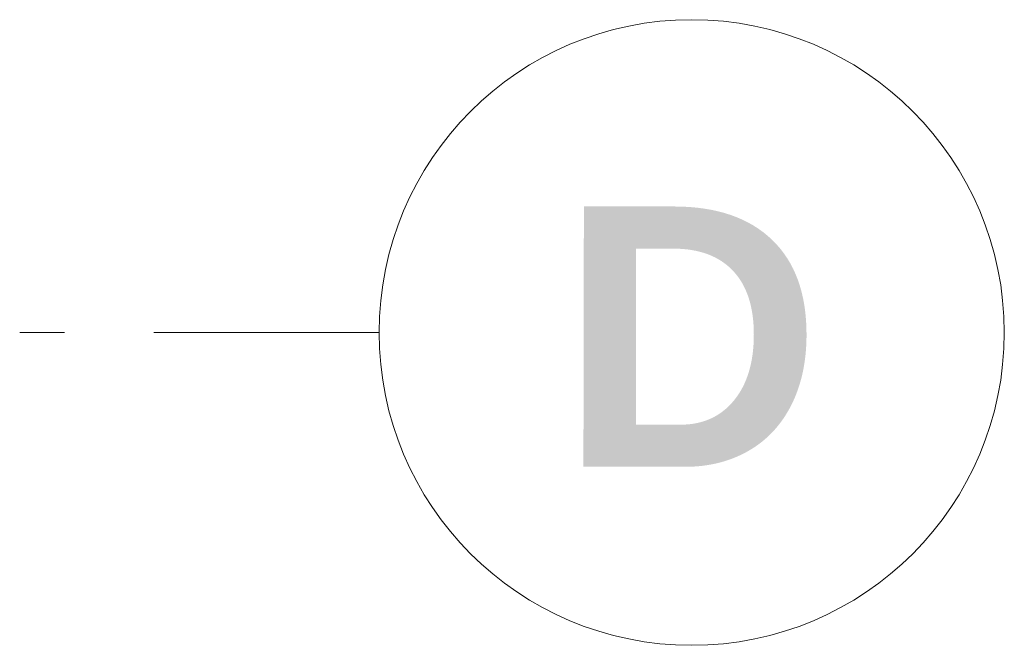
# Model space of a CAD drawing. Extents: x 16 to 1175, y 16 to 826.
# Tile 203 of 217: x 1105 to 1120, y 137 to 147. Entities that reach past the tile are written whole.
import ezdxf

# ---------------------------------------------------------------- set-up
doc = ezdxf.new("R2010")
doc.units = 0
doc.header["$MEASUREMENT"] = 0
doc.layers.add('Layer 1', color=7, linetype='Continuous', lineweight=0)

# ---------------------------------------------------------------- blocks, each defined once
blk = doc.blocks.new('Block_86')
at = {"layer": 'Layer 1', "color": 18, "lineweight": 18, "true_color": 0x000000}
blk.add_open_spline([(1120.137, 142.205), (1120.137, 144.943), (1117.915, 147.166), (1115.177, 147.166), (1112.436, 147.166), (1110.216, 144.943), (1110.216, 142.205), (1110.216, 139.464), (1112.436, 137.244), (1115.177, 137.244), (1117.915, 137.244), (1120.137, 139.464), (1120.137, 142.205)], degree=3, knots=[0, 0, 0, 0, 1, 1, 1, 2, 2, 2, 3, 3, 3, 4, 4, 4, 4], dxfattribs=at)
blk = doc.blocks.new('Block_88')
at = {"layer": 'Layer 1', "insert": (1113.073, 140.078), "char_height": 0.2, "attachment_point": 7, "rotation": 359.9}
blk.add_mtext('\\C18;\\c0;\\FArial Bold|b1|i0|c1;\\H4.128546;\\W1.000002;D', dxfattribs=at)
blk = doc.blocks.new('Block_0')
at = {"layer": 'Layer 1', "color": 253, "lineweight": 9, "true_color": 0xb4b4b4}
for p, q in [((1104.513, 142.205), (1105.222, 142.205)), ((1106.639, 142.205), (1110.216, 142.205))]:
    blk.add_line(p, q, dxfattribs=at)
at = {"layer": 'Layer 1'}
for name in ['Block_86', 'Block_88']:
    blk.add_blockref(name, (0, 0), dxfattribs=at)

msp = doc.modelspace()

# ---------------------------------------------------------------- block references
at = {"layer": 'Layer 1'}
msp.add_blockref('Block_0', (0, 0), dxfattribs=at)

doc.saveas('drawing.dxf')
